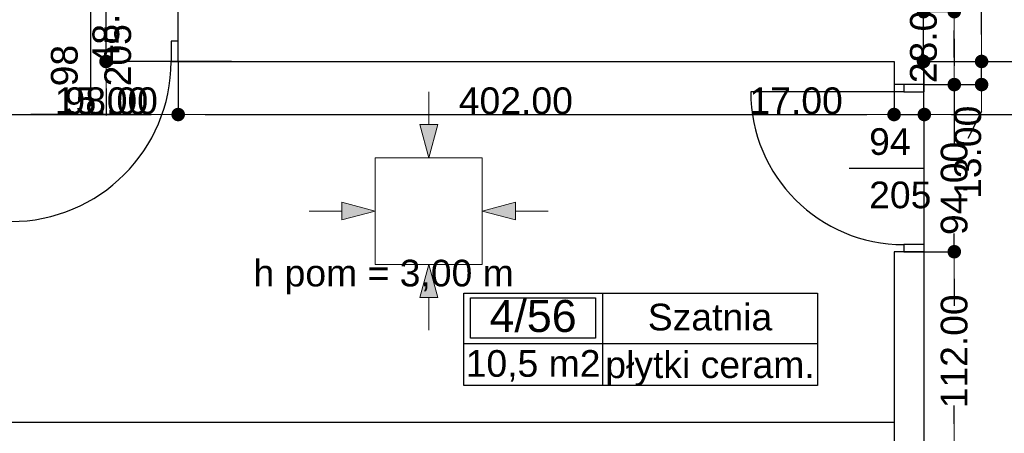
# Model space of a CAD drawing. Header units: millimetres. Extents: x -175445 to -20415, y -559200 to 231527.
# Tile 122 of 256: x -94558 to -89029, y -173322 to -170996. Entities that reach past the tile are written whole.
import ezdxf
from ezdxf.enums import TextEntityAlignment as Align

# ---------------------------------------------------------------- set-up
doc = ezdxf.new("R2010")
doc.units = ezdxf.units.MM
doc.header["$MEASUREMENT"] = 0
for name, color, linetype in [('Drzwi', 7, 'Continuous'), ('Linia', 7, 'Continuous'), ('Obiekt', 7, 'Continuous'), ('Strefa', 7, 'Continuous'), ('Tekst', 7, 'Continuous'), ('Wymiary', 63, 'Continuous'), ('Ściana', 7, 'Continuous')]:
    doc.layers.add(name, color=color, linetype=linetype)
doc.styles.add('Arial', font='txt')
doc.styles.add('Times new roman', font='txt')
doc.dimstyles.new('GENERATED_STYLE__1', dxfattribs={"dimtxt": 150, "dimasz": 152, "dimexe": 0.18, "dimexo": 0, "dimgap": 0.09, "dimtad": 1, "dimtih": 1, "dimtoh": 1, "dimlfac": 0.1, "dimzin": 0, "dimdsep": 46, "dimtxsty": 'Arial', "dimblk": 'ARROWHEAD_11', "dimblk1": 'ARROWHEAD_11', "dimblk2": 'ARROWHEAD_11', "dimcen": 0.09, "dimclrd": 114, "dimclre": 114, "dimclrt": 114, "dimazin": 0, "dimtfac": 1, "dimtdec": 4, "dimtmove": 0, "dimatfit": 3, "dimfxl": 1, "dimtolj": 1, "dimtzin": 0, "dimarcsym": 0})
doc.dimstyles.new('GENERATED_STYLE__2', dxfattribs={"dimtxt": 150, "dimasz": 152, "dimexe": 0.18, "dimexo": 0, "dimgap": 0.09, "dimtad": 1, "dimlfac": 0.1, "dimzin": 0, "dimdsep": 46, "dimtxsty": 'Arial', "dimblk": 'ARROWHEAD_11', "dimblk1": 'ARROWHEAD_11', "dimblk2": 'ARROWHEAD_11', "dimcen": 0.09, "dimclrd": 114, "dimclre": 114, "dimclrt": 114, "dimazin": 0, "dimtfac": 1, "dimtdec": 4, "dimtmove": 0, "dimatfit": 3, "dimfxl": 1, "dimtolj": 1, "dimtzin": 0, "dimarcsym": 0})

# ---------------------------------------------------------------- blocks, each defined once
blk = doc.blocks.new('Szatnia_4_56_56', base_point=(-91285.6, 22553.4))
at = {"layer": 'Strefa'}
for p, q in [((-92064.6, 22836.3), (-90077.4, 22836.3)), ((-92064.6, 22317.7), (-92064.6, 22836.3)), ((-91285.6, 22836.3), (-91285.6, 22317.7)), ((-90077.4, 22836.3), (-90077.4, 22317.7)), ((-92025.6, 22810.3), (-91324.5, 22810.3)), ((-92025.6, 22584), (-92025.6, 22810.3)), ((-91324.5, 22810.3), (-91324.5, 22584)), ((-91324.5, 22584), (-92025.6, 22584)), ((-92064.6, 22553.4), (-90077.4, 22553.4)), ((-90077.4, 22317.7), (-92064.6, 22317.7))]:
    blk.add_line(p, q, dxfattribs=at)
at = {"layer": 'Strefa', "style": 'Arial'}
for tag, height, p in [('ROOM_NUMBER', 180, (-91675.1, 22708.3)), ('ROOM_NAME', 150, (-90681.5, 22702.2)), ('ROOM_CALC_AREA', 150, (-91675.1, 22441.3)), ('floor_f', 150, (-90681.5, 22434.3))]:
    blk.add_attdef(tag, text='', height=height, dxfattribs=at).set_placement(p, align=Align.MIDDLE_CENTER)
blk = doc.blocks.new('ARROWHEAD_11')
at = {"color": 0, "linetype": 'Continuous', "lineweight": 0}
blk.add_line((0, 0), (-1, 0), dxfattribs=at)
at = {"color": 0, "linetype": 'Continuous', "lineweight": 0, "const_width": 0.25, "flags": 128}
blk.add_lwpolyline([(-0.125, 0, 1), (0.125, 0, 1)], format="xyb", close=True, dxfattribs=at)
blk = doc.blocks.new('*D1406')
at = {"layer": 'Defpoints', "color": 0}
for p in [(-89478, -172300.6), (-89309.8, -172300.6), (-89478, -173420.6)]:
    blk.add_point(p, dxfattribs=at)
at = {"layer": 'Wymiary', "color": 114, "lineweight": -2}
for p, q in [((-89478, -172300.6), (-89309.7, -172300.6)), ((-89309.8, -172452.6), (-89309.8, -172556.5)), ((-89309.8, -173268.6), (-89309.8, -173164.8)), ((-89478, -173420.6), (-89309.7, -173420.6))]:
    blk.add_line(p, q, dxfattribs=at)
at = {"layer": 'Wymiary', "color": 114, "lineweight": -2, "xscale": 152, "yscale": 152, "zscale": 152}
for p, rotation in [((-89309.8, -172300.6), 90), ((-89309.8, -173420.6), 270)]:
    blk.add_blockref('ARROWHEAD_11', p, dxfattribs=dict(at, rotation=rotation))
at = {"layer": 'Wymiary', "color": 114, "lineweight": 13, "insert": (-89309.8, -172860.6), "char_height": 150, "attachment_point": 5, "rotation": 90, "style": 'Arial'}
blk.add_mtext('\\A1;112.00', dxfattribs=at)
blk = doc.blocks.new('*D1407')
at = {"layer": 'Defpoints', "color": 0}
for p in [(-89478, -171360.6), (-89309.8, -171360.6), (-89478, -172300.6)]:
    blk.add_point(p, dxfattribs=at)
at = {"layer": 'Wymiary', "color": 114, "lineweight": -2}
for p, q in [((-89309.8, -171208.6), (-89309.8, -171056.6)), ((-89478, -171360.6), (-89309.7, -171360.6)), ((-89309.8, -171360.6), (-89309.8, -171691.5)), ((-89309.8, -172300.6), (-89309.8, -172197.4)), ((-89478, -172300.6), (-89309.7, -172300.6)), ((-89309.8, -172452.6), (-89309.8, -172604.6))]:
    blk.add_line(p, q, dxfattribs=at)
at = {"layer": 'Wymiary', "color": 114, "lineweight": -2, "xscale": 152, "yscale": 152, "zscale": 152}
for p, rotation in [((-89309.8, -171360.6), 270), ((-89309.8, -172300.6), 90)]:
    blk.add_blockref('ARROWHEAD_11', p, dxfattribs=dict(at, rotation=rotation))
at = {"layer": 'Wymiary', "color": 114, "lineweight": 13, "insert": (-89309.8, -171944.5), "char_height": 150, "attachment_point": 5, "rotation": 90, "style": 'Arial'}
blk.add_mtext('\\A1;94.00', dxfattribs=at)
blk = doc.blocks.new('*D1408')
at = {"layer": 'Defpoints', "color": 0}
for p in [(-89478, -171230.6), (-89156.4, -171230.6), (-89478, -171360.6)]:
    blk.add_point(p, dxfattribs=at)
at = {"layer": 'Wymiary', "color": 114, "lineweight": -2}
for p, q in [((-89156.4, -171078.6), (-89156.4, -170926.6)), ((-89478, -171230.6), (-89156.2, -171230.6)), ((-89156.4, -171360.6), (-89156.4, -171230.6)), ((-89478, -171360.6), (-89156.2, -171360.6)), ((-89156.4, -171512.6), (-89233.1, -171664.6))]:
    blk.add_line(p, q, dxfattribs=at)
at = {"layer": 'Wymiary', "color": 114, "lineweight": -2, "xscale": 152, "yscale": 152, "zscale": 152}
for p, rotation in [((-89156.4, -171230.6), 270), ((-89156.4, -171360.6), 90)]:
    blk.add_blockref('ARROWHEAD_11', p, dxfattribs=dict(at, rotation=rotation))
at = {"layer": 'Wymiary', "color": 114, "lineweight": 13, "insert": (-89233.1, -171741.4), "char_height": 150, "attachment_point": 5, "rotation": 90, "style": 'Arial'}
blk.add_mtext('\\A1;13.00', dxfattribs=at)
blk = doc.blocks.new('*D1409')
at = {"layer": 'Defpoints', "color": 0}
for p in [(-89482.3, -170950.6), (-89478, -170950.6), (-89478, -171230.6)]:
    blk.add_point(p, dxfattribs=at)
at = {"layer": 'Wymiary', "color": 114, "lineweight": -2}
for p, q in [((-89482.3, -170798.6), (-89482.3, -170646.6)), ((-89478, -170950.6), (-89482.5, -170950.6)), ((-89482.3, -171230.6), (-89482.3, -170950.6)), ((-89478, -171230.6), (-89482.5, -171230.6)), ((-89482.3, -171382.6), (-89482.3, -171534.6))]:
    blk.add_line(p, q, dxfattribs=at)
at = {"layer": 'Wymiary', "color": 114, "lineweight": -2, "xscale": 152, "yscale": 152, "zscale": 152}
for p, rotation in [((-89482.3, -170950.6), 270), ((-89482.3, -171230.6), 90)]:
    blk.add_blockref('ARROWHEAD_11', p, dxfattribs=dict(at, rotation=rotation))
at = {"layer": 'Wymiary', "color": 114, "lineweight": 13, "insert": (-89482.3, -171090.6), "char_height": 150, "attachment_point": 5, "rotation": 90, "style": 'Arial'}
blk.add_mtext('\\A1;28.00', dxfattribs=at)
blk = doc.blocks.new('*D1410')
at = {"layer": 'Defpoints', "color": 0}
for p in [(-89478, -170140.6), (-89309.8, -170140.6), (-89478, -170950.6)]:
    blk.add_point(p, dxfattribs=at)
at = {"layer": 'Wymiary', "color": 114, "lineweight": -2}
for p, q in [((-89309.8, -169988.6), (-89309.8, -169836.6)), ((-89478, -170140.6), (-89309.7, -170140.6)), ((-89309.8, -170140.6), (-89309.8, -170292.6)), ((-89309.8, -170950.6), (-89309.8, -170798.7)), ((-89478, -170950.6), (-89309.7, -170950.6)), ((-89309.8, -171102.6), (-89309.8, -171254.6))]:
    blk.add_line(p, q, dxfattribs=at)
at = {"layer": 'Wymiary', "color": 114, "lineweight": -2, "xscale": 152, "yscale": 152, "zscale": 152}
for p, rotation in [((-89309.8, -170140.6), 270), ((-89309.8, -170950.6), 90)]:
    blk.add_blockref('ARROWHEAD_11', p, dxfattribs=dict(at, rotation=rotation))
at = {"layer": 'Wymiary', "color": 114, "lineweight": 13, "insert": (-89309.8, -170545.6), "char_height": 150, "attachment_point": 5, "rotation": 90, "style": 'Arial'}
blk.add_mtext('\\A1;81.00', dxfattribs=at)
blk = doc.blocks.new('*D1419')
at = {"layer": 'Defpoints', "color": 0}
for p in [(-94798, -171230.6), (-94798, -171529), (-94998, -172325.6)]:
    blk.add_point(p, dxfattribs=at)
at = {"layer": 'Wymiary', "color": 114, "lineweight": -2}
for p, q in [((-94798, -171230.6), (-94798, -171529.2)), ((-95810.3, -171529), (-95302, -171529)), ((-95302, -171529), (-95150, -171529)), ((-94998, -172325.6), (-94998, -171528.9)), ((-94998, -171529), (-94798, -171529)), ((-94646, -171529), (-94494, -171529))]:
    blk.add_line(p, q, dxfattribs=at)
at = {"layer": 'Wymiary', "color": 114, "lineweight": -2, "xscale": 152, "yscale": 152, "zscale": 152}
blk.add_blockref('ARROWHEAD_11', (-94998, -171529), dxfattribs=at)
at = {"layer": 'Wymiary', "color": 114, "lineweight": -2, "xscale": 152, "yscale": 152, "zscale": 152, "rotation": 180}
blk.add_blockref('ARROWHEAD_11', (-94798, -171529), dxfattribs=at)
at = {"layer": 'Wymiary', "color": 114, "lineweight": 13, "insert": (-95556.2, -171452.4), "char_height": 150, "attachment_point": 5, "style": 'Arial'}
blk.add_mtext('\\A1;20.00', dxfattribs=at)
blk = doc.blocks.new('*D1420')
at = {"layer": 'Defpoints', "color": 0}
for p in [(-94798, -171230.6), (-94648, -171230.6), (-94648, -171529)]:
    blk.add_point(p, dxfattribs=at)
at = {"layer": 'Wymiary', "color": 114, "lineweight": -2}
for p, q in [((-94798, -171230.6), (-94798, -171529.2)), ((-94648, -171230.6), (-94648, -171529.2)), ((-94950, -171529), (-95102, -171529)), ((-94798, -171529), (-94648, -171529)), ((-94344, -171529), (-94496, -171529)), ((-93852.4, -171529), (-94344, -171529))]:
    blk.add_line(p, q, dxfattribs=at)
at = {"layer": 'Wymiary', "color": 114, "lineweight": -2, "xscale": 152, "yscale": 152, "zscale": 152}
blk.add_blockref('ARROWHEAD_11', (-94798, -171529), dxfattribs=at)
at = {"layer": 'Wymiary', "color": 114, "lineweight": -2, "xscale": 152, "yscale": 152, "zscale": 152, "rotation": 180}
blk.add_blockref('ARROWHEAD_11', (-94648, -171529), dxfattribs=at)
at = {"layer": 'Wymiary', "color": 114, "lineweight": 13, "insert": (-94098.2, -171452.4), "char_height": 150, "attachment_point": 5, "style": 'Arial'}
blk.add_mtext('\\A1;15.00', dxfattribs=at)
blk = doc.blocks.new('*D1421')
at = {"layer": 'Defpoints', "color": 0}
for p in [(-94648, -171230.6), (-93668, -171230.6), (-93668, -171529)]:
    blk.add_point(p, dxfattribs=at)
at = {"layer": 'Wymiary', "color": 114, "lineweight": -2}
for p, q in [((-94648, -171230.6), (-94648, -171529.2)), ((-93668, -171230.6), (-93668, -171529.2)), ((-94496, -171529), (-93820, -171529))]:
    blk.add_line(p, q, dxfattribs=at)
at = {"layer": 'Wymiary', "color": 114, "lineweight": -2, "xscale": 152, "yscale": 152, "zscale": 152, "rotation": 180}
blk.add_blockref('ARROWHEAD_11', (-94648, -171529), dxfattribs=at)
at = {"layer": 'Wymiary', "color": 114, "lineweight": -2, "xscale": 152, "yscale": 152, "zscale": 152}
blk.add_blockref('ARROWHEAD_11', (-93668, -171529), dxfattribs=at)
at = {"layer": 'Wymiary', "color": 114, "lineweight": 13, "insert": (-94044.2, -171452.4), "char_height": 150, "attachment_point": 5, "style": 'Arial'}
blk.add_mtext('\\A1;98.00', dxfattribs=at)
blk = doc.blocks.new('*D1422')
at = {"layer": 'Defpoints', "color": 0}
for p in [(-93668, -171230.6), (-89648, -171360.6), (-89648, -171529)]:
    blk.add_point(p, dxfattribs=at)
at = {"layer": 'Wymiary', "color": 114, "lineweight": -2}
for p, q in [((-93668, -171230.6), (-93668, -171529.2)), ((-89648, -171360.6), (-89648, -171529.2)), ((-93516, -171529), (-89800, -171529))]:
    blk.add_line(p, q, dxfattribs=at)
at = {"layer": 'Wymiary', "color": 114, "lineweight": -2, "xscale": 152, "yscale": 152, "zscale": 152, "rotation": 180}
blk.add_blockref('ARROWHEAD_11', (-93668, -171529), dxfattribs=at)
at = {"layer": 'Wymiary', "color": 114, "lineweight": -2, "xscale": 152, "yscale": 152, "zscale": 152}
blk.add_blockref('ARROWHEAD_11', (-89648, -171529), dxfattribs=at)
at = {"layer": 'Wymiary', "color": 114, "lineweight": 13, "insert": (-91771.8, -171452.4), "char_height": 150, "attachment_point": 5, "style": 'Arial'}
blk.add_mtext('\\A1;402.00', dxfattribs=at)
blk = doc.blocks.new('*D1423')
at = {"layer": 'Defpoints', "color": 0}
for p in [(-89648, -171360.6), (-89478, -171529), (-89478, -173165.6)]:
    blk.add_point(p, dxfattribs=at)
at = {"layer": 'Wymiary', "color": 114, "lineweight": -2}
for p, q in [((-89648, -171360.6), (-89648, -171529.2)), ((-90443.7, -171529), (-89952, -171529)), ((-89952, -171529), (-89800, -171529)), ((-89648, -171529), (-89478, -171529)), ((-89478, -173165.6), (-89478, -171528.9)), ((-89326, -171529), (-89174, -171529))]:
    blk.add_line(p, q, dxfattribs=at)
at = {"layer": 'Wymiary', "color": 114, "lineweight": -2, "xscale": 152, "yscale": 152, "zscale": 152}
blk.add_blockref('ARROWHEAD_11', (-89648, -171529), dxfattribs=at)
at = {"layer": 'Wymiary', "color": 114, "lineweight": -2, "xscale": 152, "yscale": 152, "zscale": 152, "rotation": 180}
blk.add_blockref('ARROWHEAD_11', (-89478, -171529), dxfattribs=at)
at = {"layer": 'Wymiary', "color": 114, "lineweight": 13, "insert": (-90197.9, -171452.4), "char_height": 150, "attachment_point": 5, "style": 'Arial'}
blk.add_mtext('\\A1;17.00', dxfattribs=at)
blk = doc.blocks.new('*D1424')
at = {"layer": 'Defpoints', "color": 0}
for p in [(-87488, -171230.6), (-87488, -171529), (-89478, -173165.6)]:
    blk.add_point(p, dxfattribs=at)
at = {"layer": 'Wymiary', "color": 114, "lineweight": -2}
for p, q in [((-87488, -171230.6), (-87488, -171529.2)), ((-89478, -173165.6), (-89478, -171528.9)), ((-89326, -171529), (-87640, -171529))]:
    blk.add_line(p, q, dxfattribs=at)
at = {"layer": 'Wymiary', "color": 114, "lineweight": -2, "xscale": 152, "yscale": 152, "zscale": 152, "rotation": 180}
blk.add_blockref('ARROWHEAD_11', (-89478, -171529), dxfattribs=at)
at = {"layer": 'Wymiary', "color": 114, "lineweight": -2, "xscale": 152, "yscale": 152, "zscale": 152}
blk.add_blockref('ARROWHEAD_11', (-87488, -171529), dxfattribs=at)
at = {"layer": 'Wymiary', "color": 114, "lineweight": 13, "insert": (-88483, -171452.4), "char_height": 150, "attachment_point": 5, "style": 'Arial'}
blk.add_mtext('\\A1;199.00', dxfattribs=at)
blk = doc.blocks.new('*D1435')
at = {"layer": 'Defpoints', "color": 0}
for p in [(-94073.2, -170750.6), (-93368, -170750.6), (-93368, -171230.6)]:
    blk.add_point(p, dxfattribs=at)
at = {"layer": 'Wymiary', "color": 114, "lineweight": -2}
for p, q in [((-94073.2, -170598.6), (-94073.2, -170446.6)), ((-93368, -170750.6), (-94073.4, -170750.6)), ((-94073.2, -171230.6), (-94073.2, -170750.6)), ((-93368, -171230.6), (-94073.4, -171230.6)), ((-94073.2, -171382.6), (-94073.2, -171534.6))]:
    blk.add_line(p, q, dxfattribs=at)
at = {"layer": 'Wymiary', "color": 114, "lineweight": -2, "xscale": 152, "yscale": 152, "zscale": 152}
for p, rotation in [((-94073.2, -170750.6), 270), ((-94073.2, -171230.6), 90)]:
    blk.add_blockref('ARROWHEAD_11', p, dxfattribs=dict(at, rotation=rotation))
at = {"layer": 'Wymiary', "color": 114, "lineweight": 13, "insert": (-94073.2, -170990.6), "char_height": 150, "attachment_point": 5, "rotation": 90, "style": 'Arial'}
blk.add_mtext('\\A1;48.00', dxfattribs=at)
blk = doc.blocks.new('*D1461')
at = {"layer": 'Defpoints', "color": 0}
for p in [(-89648, -173260.6), (-89648, -173576.9), (-91548, -174195.6)]:
    blk.add_point(p, dxfattribs=at)
at = {"layer": 'Wymiary', "color": 114, "lineweight": -2}
for p, q in [((-89648, -173260.6), (-89648, -173577.1)), ((-91548, -174195.6), (-91548, -173576.7)), ((-91396, -173576.9), (-89800, -173576.9))]:
    blk.add_line(p, q, dxfattribs=at)
at = {"layer": 'Wymiary', "color": 114, "lineweight": -2, "xscale": 152, "yscale": 152, "zscale": 152, "rotation": 180}
blk.add_blockref('ARROWHEAD_11', (-91548, -173576.9), dxfattribs=at)
at = {"layer": 'Wymiary', "color": 114, "lineweight": -2, "xscale": 152, "yscale": 152, "zscale": 152}
blk.add_blockref('ARROWHEAD_11', (-89648, -173576.9), dxfattribs=at)
at = {"layer": 'Wymiary', "color": 114, "lineweight": 13, "insert": (-90598, -173500.2), "char_height": 150, "attachment_point": 5, "style": 'Arial'}
blk.add_mtext('\\A1;190.00', dxfattribs=at)

msp = doc.modelspace()

# ---------------------------------------------------------------- hatches: boundary and pattern name
at = {"layer": 'Linia', "linetype": 'Continuous', "lineweight": 13}
for points in [[(-92260.61, -171771.972), (-92210.361, -171585.436), (-92310.361, -171585.303)], [(-92561.811, -172071.972), (-92748.413, -172021.972), (-92748.413, -172121.972)], [(-91961.011, -172071.972), (-91774.408, -172121.972), (-91774.408, -172021.972)], [(-92260.61, -172371.971), (-92310.361, -172558.64), (-92210.361, -172558.507)]]:
    msp.add_hatch(color=256, dxfattribs=at).paths.add_polyline_path(points)

# ---------------------------------------------------------------- linework, layer by layer
at = {"layer": 'Drzwi'}
for p, q in [((-93668.019, -171115.636), (-93708.019, -171115.636)), ((-93708.019, -171115.636), (-93708.019, -171230.636)), ((-93668.019, -171230.636), (-93668.019, -171115.636)), ((-93668.019, -171230.636), (-93668.019, -171115.636)), ((-93708.019, -171230.636), (-93668.019, -171230.636)), ((-89593.019, -171400.636), (-90453.019, -171400.636)), ((-89593.019, -171360.636), (-89593.019, -171400.636)), ((-89478.019, -171360.636), (-89593.019, -171360.636)), ((-89478.019, -171360.636), (-89593.019, -171360.636)), ((-89593.019, -171400.636), (-89478.019, -171400.636)), ((-89478.019, -171400.636), (-89478.019, -171360.636)), ((-89478.019, -172260.636), (-89593.019, -172260.636)), ((-89593.019, -172260.636), (-89593.019, -172300.636)), ((-89478.019, -172300.636), (-89478.019, -172260.636)), ((-89593.019, -172300.636), (-89478.019, -172300.636)), ((-89478.019, -172300.636), (-89593.019, -172300.636))]:
    msp.add_line(p, q, dxfattribs=at)
for centre, radius, start, end in [((-94608.019, -171230.636), 900, 270, 0), ((-89593.019, -171400.636), 860, 180, 270)]:
    msp.add_arc(centre, radius, start, end, dxfattribs=at)
at = {"layer": 'Linia', "lineweight": 13}
for p, q in [((-92260.116, -171401.597), (-92260.361, -171585.37)), ((-92260.61, -171771.972), (-92310.361, -171585.303)), ((-92310.361, -171585.303), (-92210.361, -171585.436)), ((-92260.61, -171771.972), (-92210.361, -171585.436)), ((-91961.011, -171772.372), (-92561.011, -171772.372)), ((-92561.011, -171772.372), (-92561.011, -172371.572)), ((-91961.011, -172371.572), (-91961.011, -171772.372)), ((-92561.811, -172071.972), (-92748.413, -172021.972)), ((-92748.413, -172121.972), (-92748.413, -172021.972)), ((-91961.011, -172071.972), (-91774.408, -172021.972)), ((-91774.408, -172021.972), (-91774.408, -172121.972)), ((-92932.186, -172071.972), (-92748.413, -172071.972)), ((-92561.811, -172071.972), (-92748.413, -172121.972)), ((-91961.011, -172071.972), (-91774.408, -172121.972)), ((-91590.636, -172071.972), (-91774.408, -172071.972)), ((-92561.011, -172372.372), (-91961.011, -172372.372)), ((-92260.61, -172371.971), (-92310.361, -172558.64)), ((-92260.61, -172371.971), (-92210.361, -172558.507)), ((-92210.361, -172558.507), (-92310.361, -172558.64)), ((-92260.116, -172742.346), (-92260.361, -172558.574))]:
    msp.add_line(p, q, dxfattribs=at)
at = {"layer": 'Obiekt'}
for p, q in [((-94158.019, -171482.014), (-94158.019, -170930.636)), ((-89899.397, -171830.636), (-89478.019, -171830.636))]:
    msp.add_line(p, q, dxfattribs=at)
at = {"layer": 'Ściana'}
for p, q in [((-93668.019, -171115.636), (-93668.019, -170930.636)), ((-93668.019, -171230.636), (-93668.019, -171115.636)), ((-89593.019, -171360.636), (-89648.019, -171360.636)), ((-89478.019, -171360.636), (-89593.019, -171360.636)), ((-89593.019, -172300.636), (-89648.019, -172300.636)), ((-89478.019, -172300.636), (-89593.019, -172300.636))]:
    msp.add_line(p, q, dxfattribs=at)
at = {"layer": 'Ściana', "flags": 128}
for points in [[(-93668.019, -171230.636), (-93368.019, -171230.636)], [(-93368.019, -171230.636), (-89648.019, -171230.636)], [(-89648.019, -171230.636), (-89648.019, -171360.636)], [(-89478.019, -171230.636), (-89477.975, -171230.636)], [(-89478.019, -171360.636), (-89478.019, -171230.636)], [(-89477.975, -171230.636), (-87488.019, -171230.636)], [(-89648.019, -172300.636), (-89648.019, -173260.636)], [(-89478.019, -173420.636), (-89478.019, -172300.636)], [(-89648.019, -173260.636), (-94798.019, -173260.636)]]:
    msp.add_lwpolyline(points, dxfattribs=at)

# ---------------------------------------------------------------- block references
at = {"layer": 'Strefa'}
ref = msp.add_blockref('Szatnia_4_56_56', (-91285.56, -172816.556), dxfattribs=at)
ref.add_attrib('ROOM_NAME', 'Szatnia', dxfattribs={"color": 7, "height": 150, "style": 'Arial'}).set_placement((-90681.476, -172667.79), align=Align.MIDDLE_CENTER)
ref.add_attrib('ROOM_NUMBER', '4/56', dxfattribs={"color": 7, "height": 180, "style": 'Arial'}).set_placement((-91675.08, -172661.608), align=Align.MIDDLE_CENTER)
ref.add_attrib('ROOM_CALC_AREA', '10,5 m2', dxfattribs={"color": 7, "height": 150, "style": 'Arial'}).set_placement((-91675.08, -172928.61), align=Align.MIDDLE_CENTER)
ref.add_attrib('floor_f', 'płytki ceram.', dxfattribs={"color": 7, "height": 150, "style": 'Arial'}).set_placement((-90681.476, -172935.656), align=Align.MIDDLE_CENTER)

# ---------------------------------------------------------------- texts
at = {"layer": 'Obiekt', "char_height": 150, "attachment_point": 7, "rotation": 90, "style": 'Arial'}
for s, insert in [('\\A1;{\\fArial|b0|i0|c238|p38;205}', (-93930.55, -171370.462)), ('\\A1;{\\fArial|b0|i0|c238|p38;98}', (-94230.55, -171370.462))]:
    msp.add_mtext(s, dxfattribs=dict(at, insert=insert))
at = {"layer": 'Obiekt', "char_height": 150, "attachment_point": 7, "style": 'Arial'}
for s, insert in [('\\A1;{\\fArial|b0|i0|c238|p38;94}', (-89787.845, -171758.104)), ('\\A1;{\\fArial|b0|i0|c238|p38;205}', (-89787.845, -172058.104))]:
    msp.add_mtext(s, dxfattribs=dict(at, insert=insert))
at = {"layer": 'Tekst', "insert": (-92514.3, -172345.521), "char_height": 150, "attachment_point": 2, "style": 'Times new roman'}
msp.add_mtext('\\A1;{\\fArial|b0|i0|c0|p38;h pom = 3,00 m}', dxfattribs=at)

# ---------------------------------------------------------------- dimensions: what is measured, and where the dimension line sits
at = {"layer": 'Wymiary', "lineweight": 13}
for base, p1, p2, picture, middle in [((-89309.849, -170140.636), (-89477.975, -170950.636), (-89477.975, -170140.636), '*D1410', (-89309.849, -170545.636)), ((-94073.17, -170750.636), (-93368.019, -171230.636), (-93368.019, -170750.636), '*D1435', (-94073.17, -170990.636)), ((-89482.349, -170950.636), (-89477.975, -171230.636), (-89477.975, -170950.636), '*D1409', (-89482.349, -171090.636)), ((-89156.395, -171230.636), (-89478.019, -171360.636), (-89477.975, -171230.636), '*D1408', (-89233.122, -171741.363)), ((-89309.849, -171360.636), (-89478.019, -172300.636), (-89478.019, -171360.636), '*D1407', (-89309.849, -171944.465)), ((-89309.849, -172300.636), (-89478.019, -173420.636), (-89478.019, -172300.636), '*D1406', (-89309.849, -172860.636))]:
    dim = msp.add_linear_dim(base=base, p1=p1, p2=p2, angle=90, dimstyle='GENERATED_STYLE__2', dxfattribs=at)
    dim.commit()
    dim.dimension.update_dxf_attribs({"geometry": picture, "text_midpoint": middle, "dimtype": 160, "text_rotation": 90})
for base, p1, p2, picture, middle in [((-94798.019, -171529.035), (-94998.019, -172325.636), (-94798.019, -171230.636), '*D1419', (-95556.219, -171529.035)), ((-94648.019, -171529.035), (-94798.019, -171230.636), (-94648.019, -171230.636), '*D1420', (-94098.158, -171529.035)), ((-93668.019, -171529.035), (-94648.019, -171230.636), (-93668.019, -171230.636), '*D1421', (-94044.19, -171529.035)), ((-89648.019, -171529.035), (-93668.019, -171230.636), (-89648.019, -171360.636), '*D1422', (-91771.848, -171529.035)), ((-87488.019, -171529.035), (-89478.019, -173165.636), (-87488.019, -171230.636), '*D1424', (-88483.019, -171529.035)), ((-89478.019, -171529.035), (-89648.019, -171360.636), (-89478.019, -173165.636), '*D1423', (-90197.88, -171529.035)), ((-89648.019, -173576.904), (-91548.019, -174195.636), (-89648.019, -173260.636), '*D1461', (-90598.019, -173576.904))]:
    dim = msp.add_linear_dim(base=base, p1=p1, p2=p2, dimstyle='GENERATED_STYLE__1', dxfattribs=at)
    dim.commit()
    dim.dimension.update_dxf_attribs({"geometry": picture, "text_midpoint": middle, "dimtype": 160})

doc.saveas('drawing.dxf')
